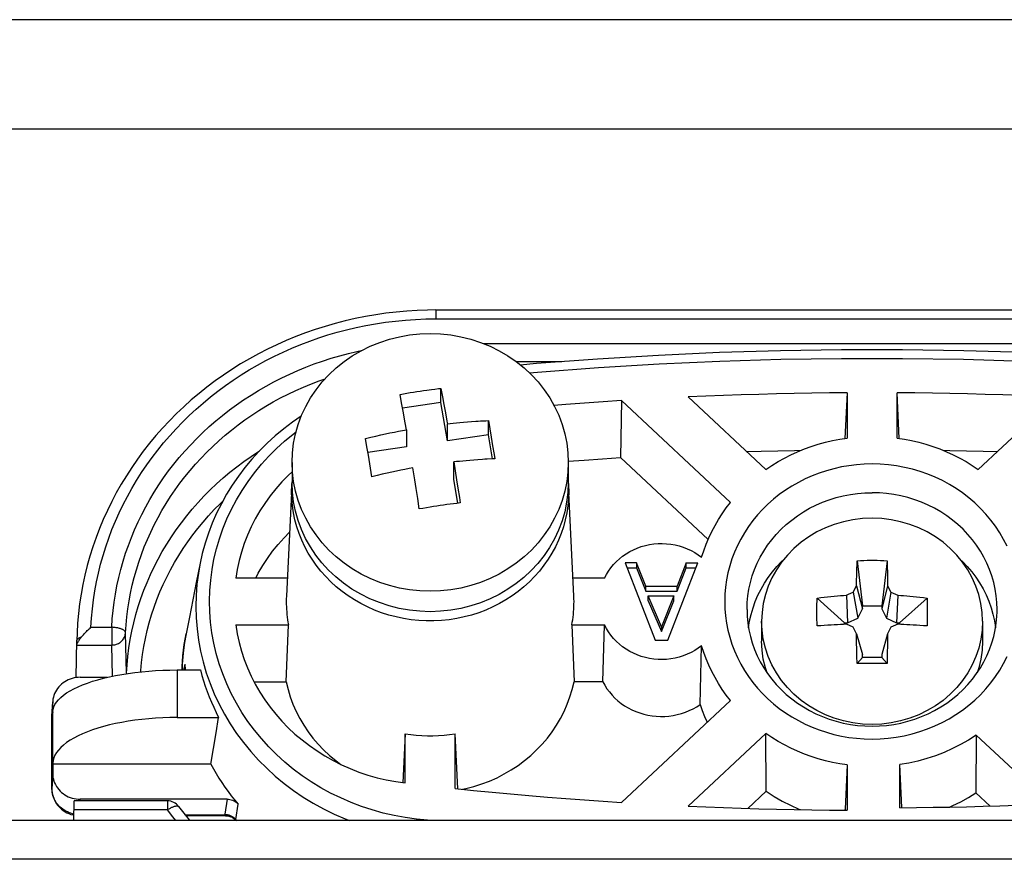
# Model space of a CAD drawing. Header units: centimetres. Extents: x 1912 to 37354, y 4932 to 6633.
# Tile 199 of 236: x 34747 to 34752.34, y 6130.35 to 6134.91. Entities that reach past the tile are written whole.
import ezdxf

# ---------------------------------------------------------------- set-up
doc = ezdxf.new("R2010")
doc.units = ezdxf.units.CM
doc.layers.add('$_urządzenia', color=250, linetype='Continuous')

# ---------------------------------------------------------------- blocks, each defined once
blk = doc.blocks.new('A$C92957c0b')
at = {"layer": '$_urządzenia'}
for p, q in [((55, 0), (-55, 0)), ((92.535, -3.965), (-92.535, -3.965)), ((-31.792, -10.509), (-0.208, -10.509)), ((-31.792, -10.509), (-31.792, -10.83)), ((-31.792, -10.83), (-0.208, -10.83)), ((-30.064, -11.727), (-1.936, -11.727)), ((-28.893, -12.372), (-27.237, -12.372)), ((-32.121, -13.412), (-31.956, -13.39)), ((-31.956, -13.39), (-31.825, -13.374)), ((-31.825, -13.374), (-31.694, -13.359)), ((-31.694, -13.359), (-31.607, -13.349)), ((-31.607, -13.349), (-31.55, -13.653)), ((-31.607, -13.866), (-31.607, -13.349)), ((-16.904, -13.511), (-16.981, -15.16)), ((-16.904, -13.511), (-16.904, -15.148)), ((-15.019, -15.16), (-15.096, -13.511)), ((-15.096, -15.148), (-15.096, -13.511)), ((-33.031, -13.877), (-33.089, -13.565)), ((-32.976, -14.174), (-33.031, -13.877)), ((-31.607, -13.866), (-32.995, -14.069)), ((-31.375, -15.249), (-31.607, -13.866)), ((-31.55, -13.653), (-31.499, -13.929)), ((-25.071, -13.792), (-25.108, -15.855)), ((-21.122, -17.478), (-25.071, -13.792)), ((-22.654, -13.661), (-19.844, -16.285)), ((-12.156, -16.285), (-9.346, -13.661)), ((-32.902, -14.591), (-32.976, -14.174)), ((-31.499, -13.929), (-31.445, -14.234)), ((-31.445, -14.234), (-31.391, -14.541)), ((-32.857, -14.846), (-32.902, -14.591)), ((-31.391, -14.541), (-31.375, -14.629)), ((-31.271, -14.618), (-31.161, -14.606)), ((-31.161, -14.606), (-31.045, -14.595)), ((-31.045, -14.595), (-30.922, -14.583)), ((-30.922, -14.583), (-30.79, -14.572)), ((-30.79, -14.572), (-30.65, -14.561)), ((-30.65, -14.561), (-30.501, -14.549)), ((-29.893, -14.516), (-29.842, -14.814)), ((-29.893, -15.033), (-29.893, -14.516)), ((-32.857, -14.846), (-32.857, -15.466)), ((-31.375, -14.629), (-31.271, -14.618)), ((-31.375, -15.249), (-31.375, -14.629)), ((-29.842, -14.814), (-29.79, -15.118)), ((-34.287, -15.463), (-34.339, -15.165)), ((-29.893, -15.033), (-31.375, -15.249)), ((-29.747, -15.903), (-29.893, -15.033)), ((-29.79, -15.118), (-29.738, -15.427)), ((-34.236, -15.767), (-34.287, -15.463)), ((-32.857, -15.466), (-34.252, -15.67)), ((-37, -16.028), (-37, -16.766)), ((-34.184, -16.077), (-34.236, -15.767)), ((-31.044, -16.002), (-31.143, -16.013)), ((-31.143, -16.013), (-31.091, -16.335)), ((-31.143, -16.633), (-31.143, -16.013)), ((-30.937, -15.991), (-31.044, -16.002)), ((-30.822, -15.979), (-30.937, -15.991)), ((-30.698, -15.968), (-30.822, -15.979)), ((-30.565, -15.956), (-30.698, -15.968)), ((-30.423, -15.944), (-30.565, -15.956)), ((-30.271, -15.933), (-30.423, -15.944)), ((-27, -16.028), (-27, -16.766)), ((-25.108, -15.855), (-21.933, -18.819)), ((-32.556, -16.658), (-32.625, -16.23)), ((-31.091, -16.335), (-31.041, -16.655)), ((-37.008, -16.828), (-37, -16.738)), ((-32.506, -16.98), (-32.556, -16.658)), ((-30.995, -17.513), (-31.143, -16.633)), ((-31.041, -16.655), (-30.994, -16.956)), ((-27, -16.738), (-26.992, -16.828)), ((-37.01, -16.873), (-37.206, -20.878)), ((-37.016, -17.086), (-37.01, -16.873)), ((-37.01, -16.873), (-37.008, -16.828)), ((-32.451, -17.333), (-32.506, -16.98)), ((-30.994, -16.956), (-30.94, -17.305)), ((-26.992, -16.828), (-26.99, -16.873)), ((-26.99, -16.873), (-26.984, -17.086)), ((-32.393, -17.716), (-32.451, -17.333)), ((-30.94, -17.305), (-30.911, -17.499)), ((-32.262, -17.693), (-32.393, -17.716)), ((-32.131, -17.67), (-32.262, -17.693)), ((-32, -17.648), (-32.131, -17.67)), ((-16.542, -19.588), (-16.35, -21.228)), ((-15.458, -19.588), (-15.65, -21.228)), ((-15.458, -19.588), (-15.452, -19.803)), ((-40.328, -19.68), (-40.469, -20.38)), ((-40.328, -19.68), (-40.328, -19.682)), ((-24.525, -19.666), (-24.937, -19.666)), ((-24.937, -19.666), (-23.85, -22.467)), ((-24.868, -19.845), (-24.525, -19.845)), ((-24.187, -20.506), (-24.525, -19.666)), ((-24.525, -19.666), (-24.525, -19.845)), ((-24.525, -19.845), (-24.187, -20.686)), ((-23.4, -22.467), (-22.312, -19.666)), ((-22.725, -19.666), (-23.062, -20.506)), ((-23.062, -20.686), (-22.725, -19.845)), ((-22.725, -19.666), (-22.312, -19.666)), ((-22.725, -19.845), (-22.725, -19.666)), ((-22.725, -19.845), (-22.382, -19.845)), ((-16.556, -20.115), (-16.551, -19.91)), ((-15.452, -19.803), (-15.446, -20.011)), ((-37.174, -20.223), (-39.038, -20.223)), ((-25.685, -20.223), (-26.826, -20.223)), ((-16.563, -20.495), (-16.56, -20.31)), ((-16.56, -20.31), (-16.556, -20.115)), ((-15.446, -20.011), (-15.442, -20.212)), ((-40.469, -20.38), (-40.593, -21.002)), ((-24.187, -20.506), (-23.062, -20.506)), ((-24.187, -20.686), (-24.187, -20.506)), ((-23.062, -20.686), (-23.062, -20.506)), ((-16.682, -20.722), (-16.563, -20.495)), ((-16.563, -20.495), (-16.35, -21.333)), ((-15.437, -20.495), (-15.65, -21.333)), ((-15.437, -20.495), (-15.318, -20.722)), ((-40.593, -21.002), (-40.717, -21.631)), ((-24.187, -20.686), (-23.062, -20.686)), ((-24.112, -20.856), (-23.175, -20.856)), ((-23.625, -21.977), (-24.112, -20.856)), ((-24.112, -21.036), (-24.112, -20.856)), ((-23.175, -20.856), (-23.625, -21.977)), ((-23.175, -21.036), (-23.175, -20.856)), ((-17.991, -20.941), (-16.998, -21.833)), ((-16.932, -20.84), (-16.848, -20.8)), ((-16.932, -20.84), (-16.885, -21.833)), ((-16.848, -20.8), (-16.765, -20.761)), ((-16.765, -20.761), (-16.682, -20.722)), ((-16.682, -20.722), (-16.52, -21.674)), ((-15.318, -20.722), (-15.48, -21.674)), ((-15.318, -20.722), (-15.235, -20.761)), ((-15.235, -20.761), (-15.152, -20.8)), ((-15.152, -20.8), (-15.068, -20.84)), ((-15.068, -20.84), (-15.115, -21.833)), ((-14.009, -20.941), (-15.002, -21.833)), ((-14.009, -20.941), (-14.007, -20.995)), ((-14.007, -20.995), (-14.004, -21.105)), ((-24.112, -21.036), (-23.625, -22.156)), ((-23.625, -22.156), (-23.175, -21.036)), ((-20.528, -21.353), (-20.527, -21.449)), ((-18, -21.383), (-17.999, -21.271)), ((-18, -21.496), (-18, -21.383)), ((-17.999, -21.271), (-17.997, -21.16)), ((-16.52, -21.674), (-16.35, -21.333)), ((-16.35, -21.228), (-15.65, -21.228)), ((-16.35, -21.333), (-16.35, -21.228)), ((-15.65, -21.228), (-15.65, -21.333)), ((-15.65, -21.333), (-15.48, -21.674)), ((-14.004, -21.105), (-14.002, -21.215)), ((-14.002, -21.215), (-14, -21.327)), ((-14, -21.327), (-14, -21.439)), ((-11.473, -21.449), (-11.472, -21.353)), ((-40.717, -21.631), (-40.836, -22.236)), ((-17.999, -21.609), (-18, -21.496)), ((-17.997, -21.723), (-17.999, -21.609)), ((-17.994, -21.837), (-17.997, -21.723)), ((-16.885, -21.833), (-16.52, -21.674)), ((-15.48, -21.674), (-15.115, -21.833)), ((-14.002, -21.666), (-14.004, -21.78)), ((-14, -21.553), (-14.002, -21.666)), ((-14, -21.439), (-14, -21.553)), ((-44.28, -21.997), (-43.527, -21.997)), ((-43.527, -21.997), (-43.527, -22.641)), ((-39.038, -21.91), (-37.13, -21.91)), ((-37.21, -23.971), (-37.13, -21.91)), ((-26.87, -21.91), (-25.685, -21.91)), ((-26.87, -21.91), (-26.79, -23.971)), ((-25.747, -23.971), (-25.685, -21.91)), ((-23.625, -21.977), (-23.625, -22.156)), ((-20, -21.783), (-20, -22.5)), ((-17.991, -21.952), (-17.994, -21.837)), ((-16.998, -21.833), (-16.885, -21.833)), ((-16.998, -21.894), (-16.998, -21.833)), ((-16.682, -21.996), (-16.932, -21.892)), ((-16.563, -22.236), (-16.682, -21.996)), ((-15.318, -21.996), (-15.437, -22.236)), ((-15.068, -21.892), (-15.318, -21.996)), ((-15.115, -21.833), (-15.002, -21.833)), ((-15.002, -21.833), (-15.002, -21.894)), ((-12, -21.783), (-12, -22.5)), ((-42.994, -23.664), (-43.027, -22.196)), ((-16.563, -22.236), (-16.35, -22.986)), ((-15.437, -22.236), (-15.65, -22.986)), ((-15.44, -22.443), (-15.444, -22.668)), ((-15.437, -22.236), (-15.44, -22.443)), ((-44.814, -23.82), (-44.79, -22.48)), ((-44.793, -22.641), (-43.527, -22.641)), ((-43.501, -23.769), (-43.527, -22.641)), ((-23.85, -22.467), (-23.4, -22.467)), ((-22.222, -24.793), (-22.17, -22.669)), ((-16.554, -22.789), (-16.558, -22.556)), ((-16.548, -23.039), (-16.554, -22.789)), ((-15.444, -22.668), (-15.449, -22.91)), ((-16.542, -23.305), (-16.548, -23.039)), ((-16.542, -23.305), (-16.35, -23.092)), ((-16.35, -23.092), (-16.35, -22.986)), ((-15.65, -23.092), (-16.35, -23.092)), ((-15.65, -22.986), (-15.65, -23.092)), ((-15.458, -23.305), (-15.65, -23.092)), ((-40.972, -23.34), (-40.978, -23.545)), ((-40.977, -23.545), (-40.976, -23.434)), ((-40.878, -23.337), (-40.912, -23.504)), ((-40.878, -23.337), (-40.872, -23.545)), ((-15.94, -23.307), (-16.181, -23.306)), ((-15.699, -23.306), (-15.94, -23.307)), ((-15.458, -23.305), (-15.699, -23.306)), ((-44.665, -23.809), (-44.741, -23.812)), ((-44.665, -23.809), (-43.685, -23.809)), ((-42.994, -23.664), (-42.995, -23.678)), ((-41.164, -23.545), (-40.314, -23.545)), ((-41.164, -23.545), (-41.164, -25.265)), ((-44.897, -24.224), (-44.746, -24.152)), ((-38.376, -23.971), (-37.21, -23.971)), ((-25.747, -23.971), (-26.79, -23.971)), ((-45.691, -25.253), (-45.665, -24.743)), ((-45.69, -25.208), (-45.664, -24.698)), ((-45.664, -24.698), (-45.665, -24.743)), ((-45.665, -25.084), (-45.665, -24.743)), ((-25.071, -28.341), (-21.122, -24.655)), ((-45.69, -25.208), (-45.691, -25.256)), ((-45.691, -25.253), (-45.691, -25.256)), ((-45.691, -27.854), (-45.691, -25.256)), ((-45.664, -25.057), (-45.665, -25.084)), ((-45.664, -26.922), (-45.664, -25.057)), ((-41.164, -25.265), (-39.657, -25.265)), ((-39.751, -25.823), (-39.657, -25.265)), ((-39.845, -26.385), (-39.751, -25.823)), ((-32.904, -25.856), (-32.987, -27.625)), ((-32.904, -27.637), (-32.904, -25.856)), ((-31.096, -27.838), (-31.096, -25.856)), ((-31.003, -27.847), (-31.096, -25.856)), ((-19.844, -25.849), (-22.654, -28.472)), ((-19.834, -27.938), (-19.844, -25.849)), ((-12.234, -25.902), (-12.245, -27.991)), ((-9.567, -28.393), (-12.234, -25.902)), ((-39.939, -26.951), (-39.845, -26.385)), ((-45.665, -26.951), (-45.664, -26.922)), ((-39.939, -26.951), (-45.665, -26.951)), ((-45.665, -26.951), (-45.665, -27.292)), ((-16.904, -26.985), (-16.979, -28.579)), ((-16.904, -26.985), (-16.904, -28.622)), ((-14.927, -28.528), (-15, -26.972)), ((-15, -28.532), (-15, -26.972)), ((-45.665, -27.292), (-45.691, -27.851)), ((-45.691, -27.854), (-45.691, -27.851)), ((-20.496, -28.555), (-19.834, -27.938)), ((-12.245, -27.991), (-11.729, -28.472)), ((-45.398, -28.509), (-45.443, -28.465)), ((-44.904, -29), (-44.892, -28.284)), ((-41.508, -28.284), (-44.892, -28.284)), ((-44.668, -28.284), (-44.665, -28.225)), ((-39.348, -28.225), (-44.665, -28.225)), ((-41.508, -28.284), (-41.508, -28.605)), ((-39.348, -28.225), (-39.43, -28.77)), ((-39.039, -28.954), (-38.954, -28.404)), ((-41.508, -28.605), (-44.897, -28.605)), ((-40.877, -28.784), (-39.431, -28.784)), ((-39.399, -28.821), (-40.848, -28.821)), ((-39.43, -28.77), (-39.431, -28.784)), ((-16.979, -28.579), (-16.981, -28.618)), ((0, -29), (-298.6, -29)), ((-39.071, -28.919), (-39.039, -28.954)), ((-38.998, -29), (-39.039, -28.954)), ((-39.039, -28.961), (-39.039, -28.954)), ((-32.492, -28.944), (-32.499, -29)), ((-31.961, -29), (-32.492, -28.944)), ((0, -30.4), (-300, -30.4))]:
    blk.add_line(p, q, dxfattribs=at)
for points in [[(-31.792, -10.509), (-32.094, -10.513), (-32.472, -10.526), (-32.848, -10.55), (-33.224, -10.584), (-33.598, -10.628), (-33.971, -10.682), (-34.343, -10.746), (-34.712, -10.82), (-35.078, -10.905), (-35.442, -10.999), (-35.803, -11.103), (-36.16, -11.217), (-36.514, -11.341), (-36.864, -11.474), (-37.209, -11.616), (-37.55, -11.768), (-37.886, -11.929), (-38.217, -12.1), (-38.543, -12.279), (-38.862, -12.466), (-39.176, -12.663), (-39.483, -12.868), (-39.784, -13.081), (-40.079, -13.302), (-40.366, -13.531), (-40.646, -13.768), (-40.918, -14.012), (-41.183, -14.264), (-41.44, -14.522), (-41.688, -14.787), (-41.929, -15.059), (-42.161, -15.338), (-42.384, -15.622), (-42.598, -15.913), (-42.803, -16.209), (-42.998, -16.511), (-43.185, -16.817), (-43.361, -17.129), (-43.528, -17.445), (-43.685, -17.766), (-43.833, -18.091), (-43.97, -18.419), (-44.096, -18.751), (-44.213, -19.087), (-44.319, -19.425), (-44.414, -19.766), (-44.499, -20.109), (-44.573, -20.455), (-44.636, -20.802), (-44.689, -21.151), (-44.731, -21.502), (-44.762, -21.853), (-44.782, -22.205), (-44.79, -22.48)], [(-44.28, -21.997), (-44.26, -21.663), (-44.229, -21.333), (-44.189, -21.005), (-44.139, -20.68), (-44.08, -20.358), (-44.01, -20.038), (-43.932, -19.718), (-43.843, -19.4), (-43.745, -19.085), (-43.637, -18.773), (-43.52, -18.463), (-43.394, -18.157), (-43.259, -17.854), (-43.114, -17.555), (-42.961, -17.26), (-42.799, -16.969), (-42.628, -16.682), (-42.448, -16.4), (-42.26, -16.123), (-42.064, -15.85), (-41.86, -15.584), (-41.648, -15.322), (-41.427, -15.066), (-41.2, -14.816), (-40.965, -14.572), (-40.722, -14.335), (-40.473, -14.104), (-40.217, -13.879), (-39.954, -13.661), (-39.684, -13.451), (-39.409, -13.247), (-39.127, -13.051), (-38.84, -12.862), (-38.547, -12.681), (-38.248, -12.507), (-37.945, -12.342), (-37.636, -12.184), (-37.323, -12.035), (-37.006, -11.894), (-36.685, -11.761), (-36.359, -11.637), (-36.03, -11.522), (-35.699, -11.415), (-35.364, -11.317), (-35.025, -11.227), (-34.68, -11.146), (-34.33, -11.073), (-33.977, -11.01), (-33.619, -10.956), (-33.257, -10.911), (-32.893, -10.876), (-32.528, -10.851), (-32.161, -10.835), (-31.792, -10.83)], [(-37, -16.028), (-36.986, -15.679), (-36.944, -15.332), (-36.875, -14.989), (-36.778, -14.652), (-36.654, -14.323), (-36.505, -14.003), (-36.33, -13.694), (-36.131, -13.398), (-35.909, -13.118), (-35.665, -12.853), (-35.401, -12.606), (-35.117, -12.378), (-34.817, -12.171), (-34.5, -11.985), (-34.169, -11.822), (-33.827, -11.683), (-33.474, -11.567), (-33.113, -11.477), (-32.745, -11.412), (-32.374, -11.373), (-32, -11.36)], [(-32, -11.36), (-31.626, -11.373), (-31.255, -11.412), (-30.887, -11.477), (-30.526, -11.567), (-30.173, -11.683), (-29.831, -11.822), (-29.5, -11.985), (-29.183, -12.171), (-28.883, -12.378), (-28.599, -12.606), (-28.335, -12.853), (-28.091, -13.118), (-27.869, -13.398), (-27.67, -13.694), (-27.495, -14.003), (-27.346, -14.323), (-27.222, -14.652), (-27.125, -14.989), (-27.056, -15.332), (-27.014, -15.679), (-27, -16.028)], [(-43.527, -21.997), (-43.507, -21.695), (-43.478, -21.394), (-43.441, -21.094), (-43.394, -20.795), (-43.338, -20.496), (-43.273, -20.199), (-43.199, -19.904), (-43.117, -19.611), (-43.025, -19.32), (-42.925, -19.032), (-42.816, -18.747), (-42.699, -18.465), (-42.574, -18.186), (-42.44, -17.91), (-42.298, -17.639), (-42.147, -17.371), (-41.989, -17.106), (-41.823, -16.847), (-41.649, -16.591), (-41.467, -16.34), (-41.278, -16.094), (-41.081, -15.854), (-40.878, -15.618), (-40.667, -15.388), (-40.45, -15.163), (-40.226, -14.945), (-39.995, -14.732), (-39.758, -14.525), (-39.515, -14.325), (-39.266, -14.131), (-39.011, -13.944), (-38.751, -13.763), (-38.485, -13.59), (-38.215, -13.423), (-37.939, -13.264), (-37.659, -13.112), (-37.374, -12.967), (-37.085, -12.83), (-36.792, -12.7), (-36.496, -12.578), (-36.195, -12.464), (-35.891, -12.358), (-35.584, -12.26), (-35.273, -12.17), (-34.961, -12.088), (-34.648, -12.014), (-34.495, -11.983)], [(-28.739, -12.494), (-28.149, -12.44), (-25.944, -12.274), (-23.737, -12.141), (-21.528, -12.042), (-19.317, -11.975), (-17.106, -11.942), (-14.894, -11.942), (-12.683, -11.975), (-10.472, -12.042), (-8.263, -12.141), (-6.056, -12.274), (-3.851, -12.44), (-3.261, -12.494)], [(-28.406, -12.786), (-28.107, -12.759), (-25.91, -12.594), (-23.711, -12.461), (-21.509, -12.362), (-19.306, -12.296), (-17.102, -12.263), (-14.898, -12.263), (-12.694, -12.296), (-10.491, -12.362), (-8.289, -12.461), (-6.09, -12.594), (-3.893, -12.759), (-3.594, -12.786)], [(-43.027, -22.196), (-43.008, -21.908), (-42.981, -21.62), (-42.945, -21.333), (-42.9, -21.046), (-42.847, -20.761), (-42.785, -20.477), (-42.714, -20.194), (-42.635, -19.914), (-42.547, -19.636), (-42.452, -19.36), (-42.348, -19.087), (-42.236, -18.817), (-42.115, -18.55), (-41.987, -18.287), (-41.851, -18.027), (-41.708, -17.77), (-41.556, -17.518), (-41.397, -17.269), (-41.231, -17.025), (-41.057, -16.785), (-40.876, -16.55), (-40.688, -16.319), (-40.493, -16.094), (-40.292, -15.874), (-40.084, -15.659), (-39.869, -15.45), (-39.649, -15.246), (-39.422, -15.048), (-39.189, -14.857), (-38.951, -14.671), (-38.707, -14.492), (-38.458, -14.319), (-38.204, -14.153), (-37.945, -13.994), (-37.682, -13.841), (-37.414, -13.696), (-37.142, -13.558), (-36.865, -13.426), (-36.585, -13.302), (-36.301, -13.186), (-36.013, -13.077), (-35.804, -13.004)], [(-33.089, -13.565), (-32.969, -13.544), (-32.848, -13.523), (-32.727, -13.503), (-32.606, -13.483), (-32.485, -13.464), (-32.364, -13.446), (-32.243, -13.429), (-32.121, -13.412)], [(-16.904, -13.511), (-17.543, -13.516), (-18.182, -13.525), (-18.821, -13.536), (-19.46, -13.549), (-20.099, -13.566), (-20.738, -13.586), (-21.377, -13.608), (-22.016, -13.633), (-22.654, -13.661)], [(-9.346, -13.661), (-9.984, -13.633), (-10.623, -13.608), (-11.262, -13.586), (-11.901, -13.566), (-12.54, -13.549), (-13.179, -13.536), (-13.818, -13.525), (-14.457, -13.516), (-15.096, -13.511)], [(-25.071, -13.792), (-25.741, -13.835), (-26.412, -13.882), (-27.082, -13.932), (-27.516, -13.966)], [(-36.667, -14.356), (-36.981, -14.572), (-37.3, -14.814), (-37.608, -15.07), (-37.903, -15.338), (-38.184, -15.618), (-38.451, -15.91), (-38.704, -16.214), (-38.941, -16.527), (-39.164, -16.851), (-39.37, -17.183), (-39.559, -17.524), (-39.732, -17.872), (-39.888, -18.227), (-40.026, -18.589), (-40.146, -18.955), (-40.248, -19.326), (-40.328, -19.682)], [(-30.501, -14.549), (-30.341, -14.539), (-30.257, -14.534), (-30.171, -14.529)], [(-30.171, -14.529), (-29.988, -14.52), (-29.893, -14.516)], [(-32.492, -28.944), (-32.899, -28.888), (-33.302, -28.815), (-33.7, -28.724), (-34.094, -28.614), (-34.484, -28.487), (-34.865, -28.342), (-35.239, -28.18), (-35.605, -28.001), (-35.96, -27.807), (-36.304, -27.598), (-36.636, -27.373), (-36.957, -27.133), (-37.265, -26.878), (-37.562, -26.608), (-37.844, -26.326), (-38.111, -26.031), (-38.362, -25.724), (-38.597, -25.407), (-38.815, -25.08), (-39.015, -24.742), (-39.198, -24.397), (-39.362, -24.045), (-39.508, -23.684), (-39.634, -23.319), (-39.742, -22.949), (-39.83, -22.574), (-39.898, -22.197), (-39.947, -21.817), (-39.976, -21.435), (-39.985, -21.054), (-39.974, -20.672), (-39.944, -20.29), (-39.894, -19.911), (-39.825, -19.535), (-39.736, -19.162), (-39.628, -18.793), (-39.501, -18.43), (-39.355, -18.072), (-39.191, -17.721), (-39.009, -17.379), (-38.808, -17.044), (-38.592, -16.718), (-38.358, -16.403), (-38.108, -16.098), (-37.843, -15.805), (-37.562, -15.525), (-37.267, -15.256), (-36.959, -15.002), (-36.856, -14.925)], [(-34.339, -15.165), (-34.15, -15.119), (-33.967, -15.075), (-33.79, -15.035), (-33.619, -14.997), (-33.454, -14.962), (-33.295, -14.929), (-33.143, -14.899), (-32.997, -14.871), (-32.857, -14.846)], [(-19.844, -16.285), (-19.625, -16.138), (-19.402, -16.001), (-19.172, -15.873), (-18.937, -15.754), (-18.696, -15.643), (-18.451, -15.543), (-18.201, -15.452), (-17.947, -15.371), (-17.691, -15.3), (-17.431, -15.239), (-17.169, -15.188), (-16.904, -15.148)], [(-15.096, -15.148), (-14.831, -15.188), (-14.569, -15.239), (-14.309, -15.3), (-14.053, -15.371), (-13.799, -15.452), (-13.549, -15.543), (-13.304, -15.643), (-13.063, -15.754), (-12.828, -15.873), (-12.598, -16.001), (-12.375, -16.138), (-12.156, -16.285)], [(-42.994, -23.664), (-42.974, -23.358), (-42.945, -23.052), (-42.906, -22.747), (-42.858, -22.443), (-42.799, -22.141), (-42.731, -21.84), (-42.654, -21.542), (-42.567, -21.245), (-42.47, -20.952), (-42.364, -20.661), (-42.249, -20.373), (-42.124, -20.088), (-41.991, -19.807), (-41.848, -19.53), (-41.697, -19.257), (-41.537, -18.989), (-41.369, -18.725), (-41.192, -18.466), (-41.007, -18.212), (-40.814, -17.963), (-40.613, -17.719), (-40.404, -17.482), (-40.188, -17.25), (-39.964, -17.025), (-39.733, -16.805), (-39.496, -16.593), (-39.251, -16.387), (-39.001, -16.188), (-38.743, -15.996), (-38.48, -15.811), (-38.211, -15.634), (-38.181, -15.615)], [(-29.738, -15.427), (-29.687, -15.741), (-29.661, -15.899)], [(-20.534, -15.64), (-20.019, -15.625), (-19.415, -15.609), (-18.812, -15.596), (-18.57, -15.592)], [(-13.43, -15.592), (-13.188, -15.596), (-12.585, -15.609), (-11.981, -15.625), (-11.466, -15.64)], [(-32, -20.696), (-32.374, -20.683), (-32.745, -20.644), (-33.113, -20.579), (-33.474, -20.488), (-33.827, -20.373), (-34.169, -20.234), (-34.5, -20.07), (-34.817, -19.885), (-35.117, -19.677), (-35.401, -19.45), (-35.665, -19.203), (-35.909, -18.938), (-36.131, -18.657), (-36.33, -18.362), (-36.505, -18.053), (-36.654, -17.733), (-36.778, -17.404), (-36.875, -17.067), (-36.944, -16.724), (-36.986, -16.377), (-37, -16.028)], [(-27, -16.028), (-27.014, -16.377), (-27.056, -16.724), (-27.125, -17.067), (-27.222, -17.404), (-27.346, -17.733), (-27.495, -18.053), (-27.67, -18.362), (-27.869, -18.657), (-28.091, -18.938), (-28.335, -19.203), (-28.599, -19.45), (-28.883, -19.677), (-29.183, -19.885), (-29.5, -20.07), (-29.831, -20.234), (-30.173, -20.373), (-30.526, -20.488), (-30.887, -20.579), (-31.255, -20.644), (-31.626, -20.683), (-32, -20.696)], [(-29.938, -15.912), (-30.025, -15.917), (-30.11, -15.922), (-30.271, -15.933)], [(-29.661, -15.899), (-29.756, -15.903), (-29.938, -15.912)], [(-27.003, -15.987), (-26.419, -15.943), (-25.764, -15.898), (-25.108, -15.855)], [(-37, -16.369), (-37.138, -16.498), (-37.37, -16.736), (-37.589, -16.985), (-37.796, -17.244), (-37.988, -17.512), (-38.166, -17.788), (-38.33, -18.073), (-38.479, -18.364), (-38.612, -18.661), (-38.73, -18.965), (-38.831, -19.274), (-38.916, -19.586), (-38.985, -19.902), (-39.038, -20.223)], [(-34.107, -16.549), (-34.133, -16.39), (-34.184, -16.077)], [(-32.625, -16.23), (-32.765, -16.255), (-32.911, -16.283), (-33.063, -16.313), (-33.222, -16.345), (-33.387, -16.38), (-33.558, -16.418), (-33.735, -16.459), (-33.918, -16.503), (-34.107, -16.549)], [(-16, -16.086), (-16.281, -16.093), (-16.56, -16.114), (-16.837, -16.148), (-17.112, -16.195), (-17.384, -16.257), (-17.652, -16.331), (-17.915, -16.418), (-18.173, -16.518), (-18.425, -16.63), (-18.669, -16.754), (-18.908, -16.891), (-19.137, -17.038), (-19.358, -17.196), (-19.57, -17.366), (-19.772, -17.545), (-19.964, -17.733), (-20.145, -17.932), (-20.315, -18.138), (-20.473, -18.352), (-20.619, -18.574), (-20.752, -18.803), (-20.872, -19.038), (-20.979, -19.279), (-21.073, -19.524), (-21.152, -19.774), (-21.218, -20.029), (-21.269, -20.285), (-21.305, -20.543), (-21.327, -20.804), (-21.335, -21.067)], [(-16, -26.047), (-15.705, -26.039), (-15.413, -26.017), (-15.123, -25.979), (-14.835, -25.927), (-14.549, -25.859), (-14.268, -25.777), (-13.993, -25.681), (-13.723, -25.57), (-13.46, -25.447), (-13.207, -25.31), (-12.962, -25.161), (-12.726, -24.999), (-12.498, -24.824), (-12.28, -24.636), (-12.074, -24.439), (-11.88, -24.231), (-11.698, -24.012), (-11.53, -23.785), (-11.376, -23.551), (-11.236, -23.308), (-11.11, -23.059)], [(-11.115, -19.065), (-11.24, -18.817), (-11.38, -18.576), (-11.533, -18.343), (-11.7, -18.118), (-11.881, -17.901), (-12.074, -17.695), (-12.279, -17.498), (-12.496, -17.311), (-12.722, -17.137), (-12.957, -16.976), (-13.201, -16.826), (-13.454, -16.69), (-13.715, -16.566), (-13.985, -16.455), (-14.261, -16.358), (-14.542, -16.276), (-14.828, -16.208), (-15.118, -16.155), (-15.409, -16.117), (-15.703, -16.094), (-16, -16.086)], [(-34.265, -21.264), (-34.508, -21.141), (-34.743, -21.006), (-34.97, -20.859), (-35.189, -20.701), (-35.397, -20.531), (-35.595, -20.351), (-35.782, -20.161), (-35.958, -19.962), (-36.122, -19.754), (-36.273, -19.538), (-36.411, -19.315), (-36.536, -19.085), (-36.647, -18.848), (-36.744, -18.607), (-36.826, -18.36), (-36.894, -18.11), (-36.947, -17.857), (-36.985, -17.601), (-37.008, -17.344), (-37.016, -17.086)], [(-32, -21.434), (-32.379, -21.42), (-32.751, -21.381), (-33.118, -21.316), (-33.481, -21.224), (-33.837, -21.107), (-34.181, -20.966), (-34.513, -20.801), (-34.832, -20.613), (-35.132, -20.405), (-35.414, -20.177), (-35.677, -19.929), (-35.918, -19.666), (-36.139, -19.385), (-36.337, -19.088), (-36.511, -18.78), (-36.659, -18.461), (-36.781, -18.13), (-36.877, -17.794), (-36.945, -17.452), (-36.987, -17.105), (-37, -16.766)], [(-27, -16.766), (-27.015, -17.123), (-27.058, -17.471), (-27.127, -17.813), (-27.225, -18.15), (-27.35, -18.481), (-27.5, -18.8), (-27.675, -19.108), (-27.875, -19.404), (-28.097, -19.684), (-28.339, -19.945), (-28.602, -20.191), (-28.883, -20.416), (-29.183, -20.622), (-29.5, -20.808), (-29.83, -20.971), (-30.172, -21.111), (-30.526, -21.226), (-30.887, -21.317), (-31.252, -21.381), (-31.623, -21.42), (-32, -21.434)], [(-26.984, -17.086), (-26.992, -17.344), (-27.015, -17.601), (-27.053, -17.857), (-27.106, -18.11), (-27.174, -18.36), (-27.256, -18.607), (-27.353, -18.848), (-27.464, -19.085), (-27.589, -19.315), (-27.727, -19.538), (-27.878, -19.754), (-28.042, -19.962), (-28.218, -20.161), (-28.405, -20.351), (-28.603, -20.531), (-28.811, -20.701), (-29.03, -20.859), (-29.257, -21.006), (-29.492, -21.141)], [(-26.791, -21.067), (-26.792, -20.972), (-26.794, -20.878), (-26.99, -16.873)], [(-42.478, -23.612), (-42.476, -23.569), (-42.448, -23.278), (-42.411, -22.987), (-42.364, -22.697), (-42.309, -22.408), (-42.244, -22.121), (-42.17, -21.836), (-42.086, -21.553), (-41.994, -21.273), (-41.893, -20.995), (-41.783, -20.72), (-41.664, -20.449), (-41.537, -20.181), (-41.401, -19.916), (-41.256, -19.656), (-41.104, -19.399), (-40.943, -19.147), (-40.774, -18.9), (-40.597, -18.657), (-40.413, -18.42), (-40.221, -18.188), (-40.022, -17.961), (-39.815, -17.74), (-39.602, -17.524), (-39.511, -17.438)], [(-20.528, -21.353), (-20.52, -21.107), (-20.497, -20.862), (-20.459, -20.619), (-20.406, -20.378), (-20.338, -20.141), (-20.255, -19.907), (-20.158, -19.679), (-20.046, -19.456), (-19.921, -19.24), (-19.783, -19.03), (-19.632, -18.829), (-19.469, -18.636), (-19.293, -18.452), (-19.107, -18.278), (-18.91, -18.115), (-18.704, -17.962), (-18.488, -17.821), (-18.264, -17.692), (-18.032, -17.576), (-17.793, -17.472), (-17.549, -17.381), (-17.299, -17.304), (-17.044, -17.24), (-16.786, -17.19), (-16.526, -17.155), (-16.263, -17.133), (-16, -17.126)], [(-11.472, -21.353), (-11.48, -21.107), (-11.503, -20.862), (-11.541, -20.619), (-11.594, -20.378), (-11.662, -20.141), (-11.745, -19.907), (-11.842, -19.679), (-11.954, -19.456), (-12.079, -19.24), (-12.217, -19.03), (-12.368, -18.829), (-12.531, -18.636), (-12.707, -18.452), (-12.893, -18.278), (-13.09, -18.115), (-13.296, -17.962), (-13.512, -17.821), (-13.736, -17.692), (-13.968, -17.576), (-14.207, -17.472), (-14.451, -17.381), (-14.701, -17.304), (-14.956, -17.24), (-15.214, -17.19), (-15.474, -17.155), (-15.737, -17.133), (-16, -17.126)], [(-30.911, -17.499), (-31.032, -17.513), (-31.153, -17.527), (-31.273, -17.543), (-31.394, -17.558), (-31.516, -17.575), (-31.637, -17.592), (-31.758, -17.61), (-31.879, -17.629), (-32, -17.648)], [(-22.17, -19.464), (-22.093, -19.227), (-22.007, -18.993), (-21.91, -18.763), (-21.803, -18.537), (-21.685, -18.315), (-21.559, -18.098), (-21.423, -17.886), (-21.277, -17.68), (-21.122, -17.478)], [(-12, -21.783), (-12.015, -21.458), (-12.061, -21.135), (-12.136, -20.817), (-12.241, -20.506), (-12.375, -20.205), (-12.536, -19.916), (-12.723, -19.641), (-12.936, -19.383), (-13.172, -19.143), (-13.429, -18.923), (-13.706, -18.724), (-14, -18.549), (-14.31, -18.399), (-14.632, -18.274), (-14.965, -18.176), (-15.305, -18.106), (-15.651, -18.063), (-16, -18.049), (-16.349, -18.063), (-16.695, -18.106), (-17.035, -18.176), (-17.368, -18.274), (-17.69, -18.399), (-18, -18.549), (-18.294, -18.724), (-18.571, -18.923), (-18.828, -19.143), (-19.064, -19.383), (-19.277, -19.641), (-19.464, -19.916), (-19.625, -20.205), (-19.759, -20.506), (-19.864, -20.817), (-19.939, -21.135), (-19.985, -21.458), (-20, -21.783)], [(-38.315, -20.223), (-38.22, -20.041), (-38.061, -19.768), (-37.888, -19.503), (-37.701, -19.246), (-37.501, -18.997), (-37.29, -18.757), (-37.092, -18.555)], [(-25.685, -20.223), (-25.617, -20.091), (-25.541, -19.965), (-25.455, -19.845), (-25.361, -19.73), (-25.258, -19.621), (-25.148, -19.52), (-25.03, -19.426), (-24.905, -19.339), (-24.775, -19.261), (-24.64, -19.192), (-24.499, -19.131), (-24.355, -19.079), (-24.207, -19.037), (-24.055, -19.005), (-23.903, -18.982), (-23.749, -18.969), (-23.594, -18.966), (-23.439, -18.973), (-23.286, -18.99), (-23.133, -19.017), (-22.983, -19.053), (-22.836, -19.099), (-22.693, -19.155), (-22.554, -19.219), (-22.421, -19.292), (-22.293, -19.374), (-22.17, -19.464)], [(-20.47, -22.018), (-20.47, -22.012), (-20.432, -21.771), (-20.379, -21.532), (-20.311, -21.295), (-20.229, -21.063), (-20.132, -20.836), (-20.021, -20.613), (-19.897, -20.399), (-19.76, -20.192), (-19.61, -19.992), (-19.449, -19.801), (-19.274, -19.618), (-19.203, -19.552)], [(-16.551, -19.91), (-16.545, -19.697), (-16.542, -19.588)], [(-16.542, -19.588), (-16.422, -19.582), (-16.301, -19.577), (-16.181, -19.574), (-16.06, -19.572), (-15.94, -19.572), (-15.819, -19.574), (-15.699, -19.577), (-15.578, -19.582), (-15.458, -19.588)], [(-12.797, -19.551), (-12.729, -19.615), (-12.555, -19.797), (-12.394, -19.987), (-12.244, -20.186), (-12.107, -20.393), (-11.983, -20.607), (-11.871, -20.829), (-11.774, -21.057), (-11.691, -21.289), (-11.623, -21.527), (-11.569, -21.767), (-11.531, -22.009), (-11.53, -22.018)], [(-40.328, -19.682), (-40.391, -20.035), (-40.443, -20.438), (-40.474, -20.843), (-40.484, -21.248), (-40.472, -21.654), (-40.44, -22.057), (-40.387, -22.46), (-40.313, -22.859), (-40.219, -23.254), (-40.104, -23.645), (-39.969, -24.03), (-39.815, -24.409), (-39.641, -24.78), (-39.448, -25.144), (-39.236, -25.497), (-39.007, -25.842), (-38.759, -26.176), (-38.495, -26.498), (-38.215, -26.808), (-37.918, -27.105), (-37.607, -27.389), (-37.282, -27.658), (-36.945, -27.911), (-36.596, -28.148), (-36.234, -28.37), (-35.86, -28.576), (-35.475, -28.765), (-35.079, -28.938), (-34.917, -29)], [(-15.442, -20.212), (-15.438, -20.403), (-15.437, -20.495)], [(-37.206, -20.878), (-37.208, -20.972), (-37.209, -21.067)], [(-17.997, -21.16), (-17.994, -21.05), (-17.993, -20.995), (-17.991, -20.941)], [(-17.991, -20.941), (-17.86, -20.924), (-17.733, -20.909), (-17.609, -20.895), (-17.488, -20.883), (-17.37, -20.872), (-17.255, -20.863), (-17.144, -20.854), (-17.037, -20.846), (-16.932, -20.84)], [(-15.068, -20.84), (-14.964, -20.846), (-14.857, -20.854), (-14.747, -20.862), (-14.633, -20.872), (-14.515, -20.883), (-14.393, -20.895), (-14.269, -20.909), (-14.141, -20.924), (-14.009, -20.941)], [(-37.209, -21.067), (-37.208, -21.161), (-37.206, -21.255), (-37.201, -21.349), (-37.194, -21.443), (-37.185, -21.537), (-37.174, -21.631), (-37.162, -21.724), (-37.147, -21.817), (-37.13, -21.91)], [(-29.492, -21.141), (-29.735, -21.264), (-29.985, -21.374), (-30.241, -21.471), (-30.503, -21.555), (-30.769, -21.625), (-31.038, -21.682), (-31.311, -21.724), (-31.586, -21.753), (-31.862, -21.767), (-32.138, -21.767), (-32.414, -21.753), (-32.689, -21.724), (-32.962, -21.682), (-33.231, -21.625), (-33.497, -21.555), (-33.759, -21.471), (-34.015, -21.374), (-34.265, -21.264)], [(-26.87, -21.91), (-26.853, -21.817), (-26.838, -21.724), (-26.826, -21.631), (-26.815, -21.537), (-26.806, -21.443), (-26.799, -21.349), (-26.794, -21.255), (-26.792, -21.161), (-26.791, -21.067)], [(-21.335, -21.067), (-21.327, -21.329), (-21.305, -21.59), (-21.269, -21.848), (-21.218, -22.104), (-21.152, -22.359), (-21.073, -22.609), (-20.979, -22.854), (-20.872, -23.095), (-20.752, -23.33), (-20.619, -23.559), (-20.473, -23.781), (-20.315, -23.995), (-20.145, -24.202), (-19.964, -24.4), (-19.772, -24.588), (-19.57, -24.767), (-19.358, -24.937), (-19.137, -25.095), (-18.908, -25.242), (-18.669, -25.379), (-18.425, -25.503), (-18.173, -25.615), (-17.915, -25.715), (-17.652, -25.802), (-17.384, -25.876), (-17.112, -25.938), (-16.837, -25.985), (-16.56, -26.019), (-16.281, -26.04), (-16, -26.047)], [(-20.527, -21.449), (-20.52, -21.599), (-20.497, -21.844), (-20.459, -22.087), (-20.406, -22.328), (-20.338, -22.566), (-20.255, -22.799), (-20.158, -23.028), (-20.046, -23.25), (-19.921, -23.467), (-19.783, -23.676), (-19.632, -23.878), (-19.469, -24.07), (-19.293, -24.254), (-19.107, -24.428), (-18.91, -24.591), (-18.704, -24.744), (-18.488, -24.885), (-18.264, -25.014), (-18.032, -25.131), (-17.793, -25.235), (-17.549, -25.325), (-17.299, -25.403), (-17.044, -25.466), (-16.786, -25.516), (-16.526, -25.552), (-16.263, -25.573), (-16, -25.58)], [(-16, -25.58), (-15.737, -25.573), (-15.474, -25.552), (-15.214, -25.516), (-14.956, -25.466), (-14.701, -25.403), (-14.451, -25.325), (-14.207, -25.235), (-13.968, -25.131), (-13.736, -25.014), (-13.512, -24.885), (-13.296, -24.744), (-13.09, -24.591), (-12.893, -24.428), (-12.707, -24.254), (-12.531, -24.07), (-12.368, -23.878), (-12.217, -23.676), (-12.079, -23.467), (-11.954, -23.25), (-11.842, -23.028), (-11.745, -22.799), (-11.662, -22.566), (-11.594, -22.328), (-11.541, -22.087), (-11.503, -21.844), (-11.48, -21.599), (-11.473, -21.449)], [(-44.62, -22.349), (-44.599, -22.324), (-44.576, -22.297), (-44.552, -22.269), (-44.527, -22.241), (-44.5, -22.212), (-44.472, -22.182), (-44.442, -22.151), (-44.412, -22.12), (-44.38, -22.089), (-44.348, -22.058), (-44.314, -22.027), (-44.28, -21.997)], [(-43.027, -22.196), (-43.029, -22.184), (-43.032, -22.173), (-43.038, -22.161), (-43.045, -22.149), (-43.055, -22.138), (-43.066, -22.126), (-43.08, -22.115), (-43.095, -22.104), (-43.113, -22.093), (-43.132, -22.083), (-43.153, -22.073), (-43.175, -22.064), (-43.199, -22.055), (-43.224, -22.046), (-43.25, -22.038), (-43.278, -22.031), (-43.307, -22.024), (-43.336, -22.018), (-43.367, -22.013), (-43.398, -22.008), (-43.43, -22.004), (-43.462, -22.001), (-43.494, -21.998), (-43.527, -21.997)], [(-39.038, -21.91), (-38.985, -22.231), (-38.916, -22.547), (-38.831, -22.859), (-38.73, -23.168), (-38.612, -23.472), (-38.479, -23.769), (-38.33, -24.06), (-38.166, -24.345), (-37.988, -24.621), (-37.796, -24.889), (-37.589, -25.148), (-37.37, -25.397), (-37.138, -25.635), (-36.894, -25.864), (-36.638, -26.08), (-36.372, -26.285), (-36.094, -26.477), (-35.807, -26.657), (-35.512, -26.823), (-35.207, -26.976), (-34.895, -27.115), (-34.576, -27.239), (-34.251, -27.349), (-33.92, -27.444), (-33.586, -27.524), (-33.247, -27.588), (-32.904, -27.637)], [(-22.17, -22.669), (-22.293, -22.759), (-22.421, -22.841), (-22.554, -22.914), (-22.693, -22.978), (-22.836, -23.034), (-22.983, -23.08), (-23.133, -23.116), (-23.286, -23.143), (-23.439, -23.16), (-23.594, -23.167), (-23.749, -23.164), (-23.903, -23.151), (-24.055, -23.128), (-24.207, -23.096), (-24.355, -23.054), (-24.499, -23.002), (-24.64, -22.941), (-24.775, -22.872), (-24.905, -22.794), (-25.03, -22.707), (-25.148, -22.613), (-25.258, -22.512), (-25.361, -22.403), (-25.455, -22.288), (-25.541, -22.168), (-25.617, -22.042), (-25.685, -21.91)], [(-12, -21.783), (-12.015, -22.109), (-12.061, -22.432), (-12.136, -22.75), (-12.241, -23.06), (-12.375, -23.361), (-12.536, -23.65), (-12.723, -23.925), (-12.936, -24.184), (-13.172, -24.424), (-13.429, -24.644), (-13.706, -24.842), (-14, -25.017), (-14.31, -25.168), (-14.632, -25.292), (-14.965, -25.39), (-15.305, -25.461), (-15.651, -25.503), (-16, -25.518), (-16.349, -25.503), (-16.695, -25.461), (-17.035, -25.39), (-17.368, -25.292), (-17.69, -25.168), (-18, -25.017), (-18.294, -24.842), (-18.571, -24.644), (-18.828, -24.424), (-19.064, -24.184), (-19.277, -23.925), (-19.464, -23.65), (-19.625, -23.361), (-19.759, -23.06), (-19.864, -22.75), (-19.939, -22.432), (-19.985, -22.109), (-20, -21.783)], [(-16.932, -21.892), (-17.036, -21.895), (-17.143, -21.9), (-17.253, -21.905), (-17.367, -21.911), (-17.485, -21.917), (-17.607, -21.925), (-17.731, -21.933), (-17.859, -21.942), (-17.991, -21.952)], [(-14.009, -21.952), (-14.14, -21.942), (-14.267, -21.933), (-14.391, -21.925), (-14.512, -21.918), (-14.63, -21.911), (-14.745, -21.905), (-14.856, -21.9), (-14.963, -21.895), (-15.068, -21.892)], [(-14.004, -21.78), (-14.007, -21.895), (-14.009, -21.952)], [(-44.79, -22.48), (-44.789, -22.47), (-44.787, -22.46), (-44.783, -22.45), (-44.777, -22.441), (-44.77, -22.431), (-44.761, -22.422), (-44.751, -22.412), (-44.739, -22.403), (-44.726, -22.395), (-44.712, -22.386), (-44.696, -22.378), (-44.679, -22.37), (-44.66, -22.363), (-44.641, -22.356), (-44.62, -22.349)], [(-44.705, -22.46), (-44.687, -22.435), (-44.667, -22.408), (-44.645, -22.379), (-44.62, -22.349)], [(-43.527, -22.641), (-43.49, -22.64), (-43.454, -22.636), (-43.419, -22.63), (-43.384, -22.621), (-43.349, -22.61), (-43.316, -22.597), (-43.283, -22.581), (-43.252, -22.564), (-43.223, -22.544), (-43.195, -22.523), (-43.169, -22.499), (-43.144, -22.474), (-43.122, -22.448), (-43.102, -22.419), (-43.084, -22.39), (-43.068, -22.36), (-43.055, -22.328), (-43.044, -22.296), (-43.036, -22.263), (-43.03, -22.23), (-43.027, -22.196)], [(-40.976, -23.434), (-40.949, -23.029), (-40.902, -22.625), (-40.836, -22.236)], [(-40.836, -22.236), (-40.89, -22.546), (-40.941, -22.942), (-40.972, -23.34)], [(-16.558, -22.556), (-16.562, -22.339), (-16.563, -22.236)], [(-44.793, -22.641), (-44.792, -22.632), (-44.79, -22.621), (-44.787, -22.608), (-44.782, -22.595), (-44.776, -22.58)], [(-44.776, -22.58), (-44.768, -22.564), (-44.759, -22.546), (-44.748, -22.527)], [(-44.748, -22.527), (-44.735, -22.506), (-44.721, -22.484), (-44.705, -22.46)], [(-21.122, -24.655), (-21.277, -24.453), (-21.423, -24.247), (-21.559, -24.035), (-21.685, -23.818), (-21.803, -23.596), (-21.91, -23.37), (-22.007, -23.14), (-22.093, -22.906), (-22.17, -22.669)], [(-19.803, -23.646), (-19.864, -23.467), (-19.938, -23.152), (-19.984, -22.829), (-20, -22.5)], [(-12, -22.5), (-12.016, -22.829), (-12.062, -23.152), (-12.136, -23.467), (-12.197, -23.646)], [(-15.449, -22.91), (-15.455, -23.169), (-15.458, -23.305)], [(-40.887, -23.431), (-40.893, -23.459), (-40.906, -23.498), (-40.923, -23.536), (-40.927, -23.545)], [(-40.878, -23.337), (-40.879, -23.378), (-40.884, -23.419), (-40.887, -23.431)], [(-16.181, -23.306), (-16.422, -23.305), (-16.542, -23.305)], [(-44.741, -23.812), (-44.815, -23.82), (-44.888, -23.833), (-44.96, -23.851), (-45.031, -23.874), (-45.099, -23.902), (-45.165, -23.935), (-45.229, -23.972), (-45.289, -24.013), (-45.345, -24.059), (-45.398, -24.108), (-45.447, -24.161), (-45.491, -24.217), (-45.531, -24.276), (-45.566, -24.338), (-45.596, -24.402), (-45.621, -24.468), (-45.64, -24.535), (-45.654, -24.603), (-45.662, -24.673), (-45.664, -24.698)], [(-44.746, -24.152), (-44.583, -24.083), (-44.41, -24.018), (-44.224, -23.955), (-44.03, -23.897), (-43.826, -23.843), (-43.612, -23.792), (-43.392, -23.746), (-43.163, -23.705), (-42.928, -23.668), (-42.687, -23.635), (-42.441, -23.608), (-42.19, -23.585), (-41.937, -23.567), (-41.682, -23.555), (-41.425, -23.547), (-41.164, -23.545)], [(-40.314, -23.545), (-40.261, -23.742), (-40.203, -23.938), (-40.14, -24.132), (-40.072, -24.326), (-39.999, -24.517), (-39.92, -24.707), (-39.837, -24.895), (-39.75, -25.081), (-39.657, -25.265)], [(-45.664, -25.057), (-45.652, -24.968), (-45.625, -24.88), (-45.583, -24.793), (-45.527, -24.707), (-45.456, -24.621), (-45.372, -24.538), (-45.273, -24.456), (-45.16, -24.376), (-45.035, -24.299), (-44.897, -24.224)], [(-37.21, -23.971), (-37.144, -24.248), (-37.063, -24.519), (-36.965, -24.784), (-36.851, -25.044), (-36.721, -25.298), (-36.576, -25.544), (-36.417, -25.782), (-36.243, -26.011), (-36.056, -26.23), (-35.856, -26.439), (-35.644, -26.638), (-35.42, -26.824), (-35.234, -26.963)], [(-30.825, -27.866), (-30.704, -27.84), (-30.413, -27.764), (-30.129, -27.673), (-29.851, -27.566), (-29.579, -27.445), (-29.315, -27.31), (-29.061, -27.161), (-28.815, -26.999), (-28.58, -26.824), (-28.356, -26.638), (-28.144, -26.439), (-27.944, -26.23), (-27.757, -26.011), (-27.583, -25.782), (-27.424, -25.544), (-27.279, -25.298), (-27.149, -25.044), (-27.035, -24.784), (-26.937, -24.519), (-26.856, -24.248), (-26.79, -23.971)], [(-25.747, -23.971), (-25.676, -24.1), (-25.597, -24.224), (-25.51, -24.341), (-25.414, -24.454), (-25.311, -24.561), (-25.2, -24.66), (-25.083, -24.753), (-24.959, -24.839), (-24.83, -24.917), (-24.696, -24.986), (-24.557, -25.048), (-24.414, -25.1), (-24.268, -25.144), (-24.118, -25.179), (-23.967, -25.204), (-23.815, -25.22), (-23.661, -25.227), (-23.507, -25.225), (-23.354, -25.213), (-23.202, -25.192), (-23.052, -25.161), (-22.904, -25.122), (-22.759, -25.073), (-22.618, -25.016), (-22.482, -24.95), (-22.35, -24.876), (-22.222, -24.793)], [(-22.222, -24.793), (-22.147, -25.01), (-22.064, -25.224), (-21.972, -25.434), (-21.967, -25.444)], [(-41.164, -25.265), (-41.425, -25.268), (-41.682, -25.276), (-41.937, -25.29), (-42.19, -25.31), (-42.441, -25.334), (-42.687, -25.365), (-42.928, -25.4), (-43.163, -25.441), (-43.392, -25.486), (-43.612, -25.536), (-43.826, -25.592), (-44.03, -25.651), (-44.224, -25.715), (-44.41, -25.783), (-44.583, -25.855), (-44.746, -25.93), (-44.897, -26.009), (-45.035, -26.091), (-45.16, -26.176), (-45.273, -26.263), (-45.372, -26.353), (-45.456, -26.444), (-45.527, -26.538), (-45.583, -26.633), (-45.625, -26.728), (-45.652, -26.824), (-45.664, -26.922)], [(-32.904, -25.856), (-32.704, -25.885), (-32.504, -25.907), (-32.303, -25.922), (-32.101, -25.929), (-31.899, -25.929), (-31.697, -25.922), (-31.496, -25.907), (-31.296, -25.885), (-31.096, -25.856)], [(-16.904, -26.985), (-17.169, -26.945), (-17.431, -26.894), (-17.691, -26.833), (-17.947, -26.762), (-18.201, -26.681), (-18.451, -26.59), (-18.696, -26.49), (-18.937, -26.379), (-19.172, -26.26), (-19.402, -26.132), (-19.625, -25.995), (-19.844, -25.849)], [(-12.234, -25.902), (-12.512, -26.081), (-12.798, -26.244), (-13.092, -26.393), (-13.395, -26.528), (-13.706, -26.648), (-14.022, -26.753), (-14.342, -26.841), (-14.668, -26.914), (-15, -26.972)], [(-39.939, -26.951), (-39.845, -27.122), (-39.748, -27.29), (-39.646, -27.456), (-39.541, -27.62), (-39.431, -27.782), (-39.318, -27.941), (-39.2, -28.098), (-39.079, -28.252), (-38.954, -28.404)], [(-45.665, -27.292), (-45.662, -27.362), (-45.654, -27.432), (-45.64, -27.5), (-45.621, -27.567), (-45.596, -27.633), (-45.566, -27.697), (-45.531, -27.759), (-45.491, -27.818), (-45.447, -27.874), (-45.398, -27.927), (-45.345, -27.976), (-45.289, -28.022), (-45.229, -28.063), (-45.165, -28.1), (-45.099, -28.133), (-45.031, -28.161), (-44.96, -28.184), (-44.888, -28.202), (-44.815, -28.215), (-44.741, -28.223), (-44.665, -28.225)], [(-45.443, -28.465), (-45.484, -28.418), (-45.523, -28.368), (-45.557, -28.316), (-45.588, -28.263), (-45.615, -28.207), (-45.638, -28.15), (-45.657, -28.092), (-45.672, -28.032), (-45.683, -27.972), (-45.689, -27.912), (-45.691, -27.851)], [(-45.691, -27.854), (-45.69, -27.904), (-45.683, -27.977), (-45.671, -28.05), (-45.652, -28.121), (-45.629, -28.191), (-45.599, -28.259), (-45.565, -28.325), (-45.525, -28.388), (-45.481, -28.447), (-45.432, -28.504), (-45.386, -28.549)], [(-31.096, -27.838), (-30.428, -27.906), (-29.759, -27.971), (-29.09, -28.034), (-28.421, -28.093), (-27.752, -28.148), (-27.082, -28.201), (-26.412, -28.251), (-25.741, -28.298), (-25.071, -28.341)], [(-19.834, -27.938), (-19.55, -28.121), (-19.257, -28.289), (-18.956, -28.442), (-18.646, -28.58), (-18.591, -28.601)], [(-13.191, -28.508), (-13.073, -28.456), (-12.79, -28.314), (-12.514, -28.159), (-12.245, -27.991)], [(-45.3, -28.59), (-45.35, -28.551), (-45.398, -28.509)], [(-45.386, -28.549), (-45.387, -28.548), (-45.394, -28.538), (-45.398, -28.525), (-45.398, -28.509)], [(-41.508, -28.605), (-41.481, -28.588), (-41.454, -28.572), (-41.428, -28.557), (-41.401, -28.543), (-41.376, -28.53), (-41.351, -28.518), (-41.326, -28.507), (-41.303, -28.497), (-41.28, -28.489), (-41.258, -28.481), (-41.237, -28.475), (-41.217, -28.471), (-41.199, -28.467), (-41.182, -28.465), (-41.166, -28.465), (-41.152, -28.465), (-41.139, -28.467), (-41.128, -28.471), (-41.118, -28.475), (-41.11, -28.482), (-41.105, -28.488)], [(-41.105, -28.488), (-40.917, -28.734), (-40.722, -28.976), (-40.701, -29)], [(-39.348, -28.225), (-39.297, -28.228), (-39.247, -28.235), (-39.199, -28.247), (-39.152, -28.263), (-39.107, -28.283), (-39.064, -28.308), (-39.025, -28.336), (-38.988, -28.368), (-38.954, -28.404)], [(-22.654, -28.472), (-22.016, -28.5), (-21.377, -28.525), (-20.738, -28.547), (-20.099, -28.567), (-19.46, -28.584), (-18.821, -28.597), (-18.182, -28.608), (-17.543, -28.617), (-16.904, -28.622)], [(-15, -28.532), (-14.396, -28.526), (-13.792, -28.518), (-13.188, -28.508), (-12.585, -28.495), (-11.981, -28.48), (-11.377, -28.462), (-10.774, -28.441), (-10.17, -28.418), (-9.567, -28.393)], [(-45.386, -28.549), (-45.342, -28.588), (-45.282, -28.634), (-45.217, -28.676), (-45.149, -28.713), (-45.078, -28.746), (-45.003, -28.773), (-44.926, -28.794), (-44.9, -28.799)], [(-44.9, -28.763), (-44.95, -28.752), (-45.013, -28.734), (-45.074, -28.712), (-45.133, -28.687), (-45.191, -28.658), (-45.247, -28.626), (-45.3, -28.59)], [(-41.201, -29), (-41.312, -28.862), (-41.508, -28.605)], [(-39.431, -28.784), (-39.382, -28.787), (-39.333, -28.794)], [(-39.431, -28.784), (-39.431, -28.797), (-39.427, -28.808), (-39.42, -28.815), (-39.409, -28.82), (-39.399, -28.821)], [(-39.43, -28.77), (-39.381, -28.774), (-39.331, -28.782)], [(-39.399, -28.821), (-39.369, -28.822), (-39.329, -28.826), (-39.289, -28.834), (-39.249, -28.845), (-39.211, -28.86), (-39.173, -28.878), (-39.138, -28.899), (-39.104, -28.924), (-39.073, -28.951), (-39.044, -28.98), (-39.027, -29)], [(-39.333, -28.794), (-39.285, -28.805), (-39.237, -28.821), (-39.192, -28.841), (-39.15, -28.866), (-39.109, -28.894)], [(-39.331, -28.782), (-39.282, -28.794), (-39.235, -28.811), (-39.191, -28.832), (-39.148, -28.857), (-39.108, -28.886), (-39.071, -28.919)], [(-39.109, -28.894), (-39.072, -28.926), (-39.039, -28.961)], [(-39.036, -28.989), (-39.037, -28.988), (-39.038, -28.983), (-39.039, -28.974), (-39.039, -28.961)]]:
    blk.add_lwpolyline(points, dxfattribs=at)
blk.add_arc((-41.508, -28.784), 0.5, 36.3793, 90, dxfattribs=at)

msp = doc.modelspace()

# ---------------------------------------------------------------- block references
at = {"layer": '$_urządzenia', "xscale": 0.15, "yscale": 0.15, "zscale": 0.15}
msp.add_blockref('A$C92957c0b', (34754.0248, 6134.9127), dxfattribs=at)

doc.saveas('drawing.dxf')
